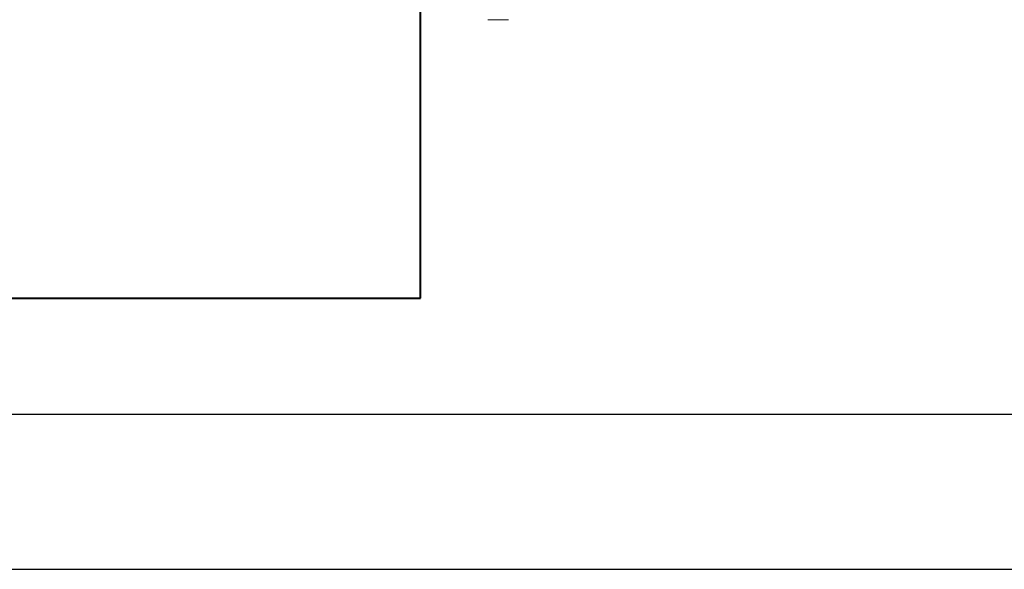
# Model space of a CAD drawing. Extents: x 193 to 943, y 26 to 526.
# Tile 255 of 256: x 560 to 583, y 144 to 157. Entities that reach past the tile are written whole.
import ezdxf
from ezdxf.lldxf.tags import DXFTag

# ---------------------------------------------------------------- set-up
doc = ezdxf.new("R2010")
doc.units = 0
doc.layers.get('0').update_dxf_attribs({"lineweight": 25})
doc.layers.add('KG4_HLS_S_____ZEICHNEN_LEER', color=7, linetype='Punkte_Nova', lineweight=40, true_color=0xadadad)
doc.layers.add('KG4_HLS_ZEICHNEN_SWL', color=7, linetype='SWL', lineweight=25, true_color=0x99724c)
doc.layers.add('KG4_HLS_SC_ZEICHNEN', color=7, linetype='Continuous', lineweight=25)
doc.styles.get("Standard").update_dxf_attribs({"font": 'ARIALN.TTF', "width": 0.8})
tags = doc.linetypes.add('Punkte_Nova', pattern=[4.8, 0.4, 0.2, -4, 0.2]).pattern_tags.tags
tags[10:11] = [DXFTag(74, 4), DXFTag(75, 0), DXFTag(340, '0'), DXFTag(46, 0.0), DXFTag(50, 0.0), DXFTag(44, 0.0), DXFTag(45, 0.0)]
tags[8:9] = [DXFTag(74, 4), DXFTag(75, 0), DXFTag(340, '0'), DXFTag(46, 0.0), DXFTag(50, 0.0), DXFTag(44, 0.0), DXFTag(45, 0.0)]
tags[6:7] = [DXFTag(74, 4), DXFTag(75, 0), DXFTag(340, '0'), DXFTag(46, 0.0), DXFTag(50, 0.0), DXFTag(44, 0.0), DXFTag(45, 0.0)]
tags[4:5] = [DXFTag(74, 4), DXFTag(75, 0), DXFTag(340, '0'), DXFTag(46, 0.0), DXFTag(50, 0.0), DXFTag(44, 0.0), DXFTag(45, 0.0)]
tags = doc.linetypes.add('SWL', pattern='A,6.35,["_",Standard,S=5.08,R=0,X=-0.51,Y=-0.51],2.54', length=8.89).pattern_tags.tags
tags[13:14] = [DXFTag(74, 4), DXFTag(75, 0), DXFTag(340, '0'), DXFTag(46, 1.0), DXFTag(50, 0.0), DXFTag(44, 0.0), DXFTag(45, 0.0)]

# ---------------------------------------------------------------- blocks, each defined once
blk = doc.blocks.new('Blockreferenz-A069I17Y7N', base_point=(563.688, 157.304))
at = {"color": 7, "linetype": 'Continuous', "lineweight": -2, "ltscale": 0.13}
blk.add_line((570.938, 157.304), (571.438, 157.304), dxfattribs=at)

msp = doc.modelspace()

# ---------------------------------------------------------------- linework, layer by layer
at = {"layer": 'KG4_HLS_S_____ZEICHNEN_LEER', "ltscale": 0.4}
for p, q in [((569.313, 150.576), (569.313, 157.679)), ((516.614, 150.576), (569.313, 150.576))]:
    msp.add_line(p, q, dxfattribs=at)
at = {"layer": 'KG4_HLS_SC_ZEICHNEN', "ltscale": 0.25}
for p, q in [((490.896, 147.779), (736.014, 147.779)), ((483.083, 144.029), (743.826, 144.029))]:
    msp.add_line(p, q, dxfattribs=at)

# ---------------------------------------------------------------- block references
at = {"layer": 'KG4_HLS_ZEICHNEN_SWL', "lineweight": 9, "ltscale": 0.13}
msp.add_blockref('Blockreferenz-A069I17Y7N', (563.688, 157.304), dxfattribs=at)

doc.saveas('drawing.dxf')
